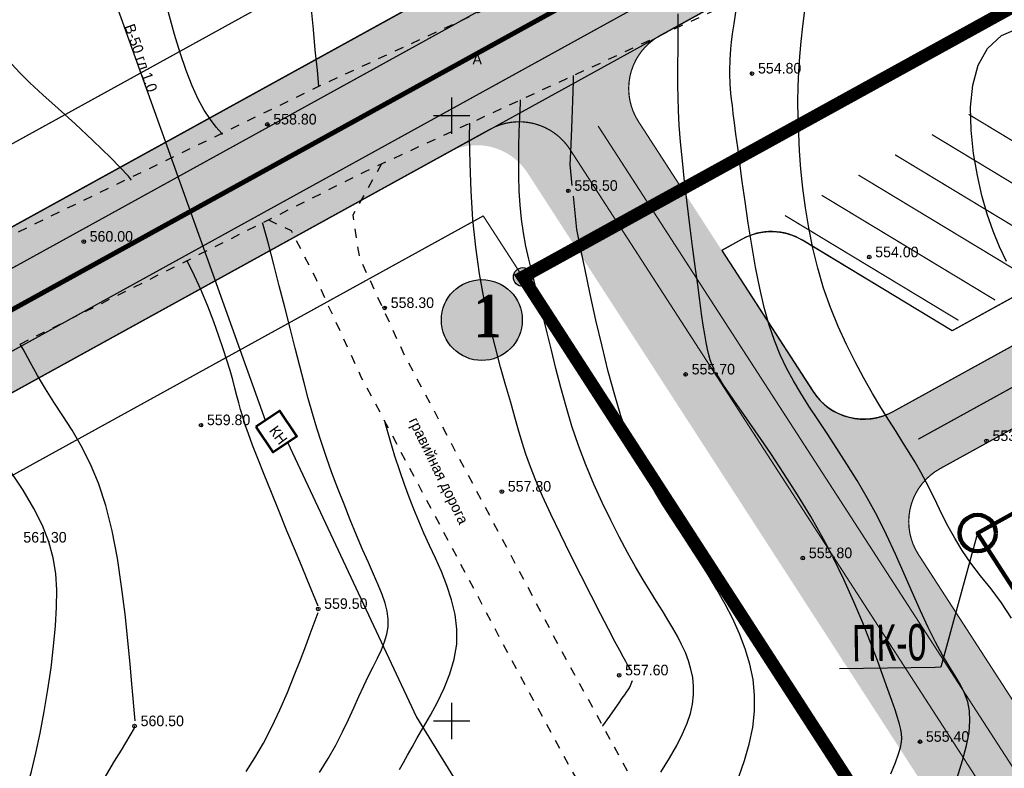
# Model space of a CAD drawing. Extents: x 0 to 361260, y 0 to 4201817.
# Tile 166 of 256: x 360014 to 360096, y 4200746 to 4200808. Entities that reach past the tile are written whole.
import ezdxf
from ezdxf import colors
from ezdxf.entities.mleader import LeaderData, LeaderLine
from ezdxf.math import Vec2, Vec3

# ---------------------------------------------------------------- set-up
doc = ezdxf.new("R2010")
doc.units = 0
doc.header["$LTSCALE"] = 0.5
doc.header["$MEASUREMENT"] = 0
doc.header["$PDMODE"] = 32
doc.header["$PDSIZE"] = 0.3
for name, pattern in [('CONTI', [0]), ('GOST2.303 6', [12, 8, -1.5, 1, -1.5]), ('STRIH_1', [3, 2, -1]), ('Д_ТРОТ_ТРУБА', [3, 1.5, -1.5]), ('ДОРОГИ_СТРОЯЩ', [9, 8, -1])]:
    doc.linetypes.add(name, pattern=pattern)
for name, color, linetype in [('(004) Точки рельефа', 7, 'Continuous'), ('(007) Здания', 7, 'Continuous'), ('(014) Водопровод', 5, 'ИК_Водопровод -------в--------'), ('(025) Дорога', 7, 'Continuous'), ('GORIZDEFAULT', 32, 'CONTI'), ('PI_TTDEFAULT', 5, 'CONTI'), ('SETKR', 2, 'CONTI'), ('Штрих Стекло', 7, 'Continuous')]:
    doc.layers.add(name, color=color, linetype=linetype)
doc.layers.add('.', color=7, linetype='Continuous', lineweight=15)
doc.layers.add('0004. Услов. обоз. @ 1', color=250, linetype='Continuous', lineweight=30)
doc.styles.add('BM-431', font='txt')
doc.styles.add('D-431', font='txt')
doc.styles.add('P-131', font='txt')
doc.styles.add('SHRFT', font='TXT', dxfattribs={"width": 0.875})
doc.linetypes.add('ИК_Водопровод -------в--------', pattern='A,9,-0.6,["В",Standard,S=1.199999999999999,R=0,X=0,Y=-0.6],-1.199999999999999', length=10.8)

# ---------------------------------------------------------------- blocks, each defined once
blk = doc.blocks.new('BL_333')
at = {"color": 0}
for p, q in [((0, -1.5), (0, 1.5)), ((-1.5, 0), (1.5, 0))]:
    blk.add_line(p, q, dxfattribs=at)
blk = doc.blocks.new('_None')

msp = doc.modelspace()

# ---------------------------------------------------------------- hatches: boundary and pattern name
at = {"layer": '.', "lineweight": 60, "true_color": 0xffffff}
h = msp.add_hatch(color=7, dxfattribs=at)
h.dxf.hatch_style = 1
edge = h.paths.add_edge_path()
edge.add_arc((360055.8687789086, 4200786.666317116), 0.7792786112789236, 0, 360)
h = msp.add_hatch(color=7, dxfattribs=at)
h.dxf.hatch_style = 1
edge = h.paths.add_edge_path()
edge.add_arc((360055.8687789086, 4200786.666317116), 0.7792786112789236, 0, 360)
at = {"layer": '.', "lineweight": 60}
h = msp.add_hatch(color=255, dxfattribs=at)
h.dxf.hatch_style = 1
edge = h.paths.add_edge_path()
edge.add_arc((360052.4850909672, 4200783.115261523), 3.344586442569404, 0, 360)
at = {"layer": '.', "lineweight": 60, "true_color": 0xffffff}
h = msp.add_hatch(color=7, dxfattribs=at)
h.dxf.hatch_style = 1
edge = h.paths.add_edge_path()
edge.add_arc((360052.4850909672, 4200783.115261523), 3.344586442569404, 0, 360)
at = {"layer": 'Штрих Стекло', "linetype": 'Continuous'}
h = msp.add_hatch(color=5, dxfattribs=at)
h.dxf.hatch_style = 1
h.set_gradient(color1=(173, 173, 173), color2=(166, 166, 166), one_color=1, tint=0.6499999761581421)
h.paths.add_polyline_path([(359937.6840277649, 4200748.941362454), (359943.4756678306, 4200738.431514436), (360868.7534772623, 4201248.322430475), (360862.9618371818, 4201258.832278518)])
h = msp.add_hatch(color=5, dxfattribs=at)
h.dxf.hatch_style = 1
h.set_gradient(color1=(173, 173, 173), color2=(166, 166, 166), one_color=1, tint=0.6499999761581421)
edge = h.paths.add_edge_path()
edge.add_line((360067.2052575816, 4200806.614921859), (360049.6454798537, 4200796.938291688))
edge.add_arc((360052.0586632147, 4200792.559188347), 4.999999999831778, 32.88523568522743, 118.85774929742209, ccw=False)
edge.add_line((360056.2574622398, 4200795.273978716), (360060.2587233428, 4200789.085474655))
edge.add_line((360060.2587233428, 4200789.085474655), (360069.038612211, 4200793.923789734))
edge.add_line((360069.038612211, 4200793.923789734), (360065.2667255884, 4200799.757534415))
edge.add_arc((360069.6302826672, 4200802.226687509), 5.013715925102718, 118.9259077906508, 209.5036928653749, ccw=False)
edge = h.paths.add_edge_path()
edge.add_line((360236.3169678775, 4200517.230355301), (360498.7966971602, 4200265.224528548))
edge.add_arc((360509.1852170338, 4200276.044817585), 14.99999999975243, 226.1662670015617, 298.8577492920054)
edge.add_line((360516.4247671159, 4200262.907507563), (361136.8857258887, 4200604.823636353))
edge.add_arc((361129.6461758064, 4200617.960946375), 14.99999999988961, 298.8577492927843, 396.4685190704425)
edge.add_line((361141.7089292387, 4200626.876661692), (360736.1892888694, 4201168.805521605))
edge.add_arc((360740.2102066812, 4201171.777426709), 5.000000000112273, 118.85774930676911, 216.4685190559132, ccw=False)
edge.add_line((360737.7970233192, 4201176.15653005), (360731.547375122, 4201172.712549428))
edge.add_line((360731.547375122, 4201172.712549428), (361139.2963785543, 4200625.093518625))
edge.add_arc((361129.6461758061, 4200617.960946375), 11.99999999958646, -61.14225071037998, 36.46851905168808, ccw=False)
edge.add_line((361135.4378158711, 4200607.451098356), (360507.8908595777, 4200266.197248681))
edge.add_line((360507.8908595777, 4200266.197248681), (360237.5115209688, 4200520.464780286))
edge.add_line((360237.5115209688, 4200520.464780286), (360062.8926900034, 4200790.536969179))
edge.add_line((360062.8926900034, 4200790.536969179), (360060.2587233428, 4200789.085474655))
edge.add_line((360060.2587233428, 4200789.085474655), (360234.9922415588, 4200518.835906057))
edge.add_arc((360242.5500797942, 4200523.722528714), 8.999999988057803, 212.8852356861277, 226.1662669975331)
edge = h.paths.add_edge_path(flags=16)
edge.add_line((360274.6239893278, 4200503.308408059), (360634.8323691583, 4200701.80769))
edge.add_arc((360637.245552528, 4200697.428586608), 5.000000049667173, 28.85774977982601, 118.8577490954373, ccw=False)
edge.add_line((360641.6246558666, 4200699.841770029), (360789.9147734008, 4200430.745869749))
edge.add_arc((360785.5356700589, 4200428.33268639), 5.000000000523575, -61.14225068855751, 28.85774927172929, ccw=False)
edge.add_line((360787.948853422, 4200423.953583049), (360511.5984003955, 4200271.665714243))
edge.add_arc((360509.1852170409, 4200276.044817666), 5.000000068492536, 226.8238389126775, 298.85774877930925, ccw=False)
edge.add_line((360505.7639982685, 4200272.398550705), (360273.5686050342, 4200495.328049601))
edge.add_arc((360277.0371726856, 4200498.929304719), 4.999999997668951, 118.857749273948, 226.0752093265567, ccw=False)
h.paths.add_polyline_path([(360274.6239893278, 4200503.308408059), (360631.3290864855, 4200699.877143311), (360780.1018406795, 4200429.905422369), (360509.8323953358, 4200280.9686018)], flags=0)
edge = h.paths.add_edge_path(flags=16)
edge.add_line((360648.8454996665, 4200709.529876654), (360942.9863328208, 4200871.621453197))
edge.add_arc((360945.3995161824, 4200867.242349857), 5.000000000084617, 36.46851905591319, 118.85774930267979, ccw=False)
edge.add_line((360949.4204339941, 4200870.214254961), (361133.6670936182, 4200620.932851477))
edge.add_arc((361129.6461758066, 4200617.960946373), 4.999999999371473, -61.14225071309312, 36.468519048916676, ccw=False)
edge.add_line((361132.0593591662, 4200613.581843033), (360801.9619839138, 4200431.675769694))
edge.add_arc((360799.5488005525, 4200436.054873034), 4.999999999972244, 208.8577492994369, 298.8577493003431, ccw=False)
edge.add_line((360795.1696972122, 4200433.641689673), (360646.8795796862, 4200702.737589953))
edge.add_arc((360651.2586830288, 4200705.150773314), 5.000000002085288, 118.8577493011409, 208.8577492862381, ccw=False)
h.paths.add_polyline_path([(360652.3487825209, 4200711.460423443), (360938.8667793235, 4200869.351299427), (361123.7131026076, 4200619.258565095), (360801.1215367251, 4200441.488702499)], flags=0)
edge = h.paths.add_edge_path(flags=17)
edge.add_line((361139.2963785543, 4200625.093518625), (360731.547375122, 4201172.712549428))
edge.add_line((360731.547375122, 4201172.712549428), (360723.6593490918, 4201168.365711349))
edge.add_arc((360726.0725324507, 4201163.986608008), 4.999999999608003, 36.468519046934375, 118.8577492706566, ccw=False)
edge.add_line((360730.0934502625, 4201166.958513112), (360939.8258154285, 4200883.195548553))
edge.add_arc((360935.8048976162, 4200880.223643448), 5.00000000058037, -61.14225070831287, 36.468519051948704, ccw=False)
edge.add_line((360938.2180809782, 4200875.844540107), (360645.9496796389, 4200714.784800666))
edge.add_arc((360643.5364962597, 4200719.16390395), 4.999999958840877, 208.8577488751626, 298.8577497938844, ccw=False)
edge.add_line((360639.1573929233, 4200716.750720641), (360490.8672755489, 4200985.846620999))
edge.add_arc((360495.2463788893, 4200988.259804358), 4.999999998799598, 118.8577492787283, 208.8577492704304, ccw=False)
edge.add_line((360492.8331955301, 4200992.638907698), (360478.8200648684, 4200984.916720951))
edge.add_arc((360481.2332482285, 4200980.53761761), 5.000000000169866, 28.857749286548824, 118.85774928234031, ccw=False)
edge.add_line((360485.6123515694, 4200982.95080097), (360633.9025628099, 4200713.854730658))
edge.add_arc((360629.523365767, 4200711.441717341), 5.000000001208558, -61.14225073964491, 28.855524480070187, ccw=False)
edge.add_line((360631.9365491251, 4200707.062613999), (360550.4852269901, 4200662.177403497))
edge.add_arc((360548.0720436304, 4200666.556506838), 5.0000000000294, 208.857749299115, 298.85774927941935, ccw=False)
edge.add_line((360543.6929402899, 4200664.143323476), (360395.4028227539, 4200933.239223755))
edge.add_arc((360399.7819260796, 4200935.652407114), 4.999999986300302, 118.85774927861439, 208.857749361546, ccw=False)
edge.add_line((360397.3687427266, 4200940.031510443), (360749.1450546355, 4201133.884150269))
edge.add_arc((360751.5582379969, 4201129.50504693), 4.999999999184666, 36.46851905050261, 118.857749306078, ccw=False)
edge.add_line((360755.5791558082, 4201132.476952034), (360745.9845372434, 4201145.458245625))
edge.add_arc((360741.9636194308, 4201142.48634052), 5.000000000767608, -61.14225069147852, 36.46851905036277, ccw=False)
edge.add_line((360744.3768027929, 4201138.10723718), (360086.3782738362, 4200775.506240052))
edge.add_arc((360084.0424503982, 4200779.927091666), 5.000000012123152, 212.8852357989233, 297.85040703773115, ccw=False)
edge.add_line((360079.8436513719, 4200777.212301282), (360088.5524872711, 4200763.742881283))
edge.add_arc((360092.7512862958, 4200766.457671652), 4.999999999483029, 118.8577492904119, 212.8852356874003, ccw=False)
edge.add_line((360090.3381029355, 4200770.836774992), (360383.3556120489, 4200932.309323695))
edge.add_arc((360385.7687954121, 4200927.930220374), 4.999999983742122, 28.85774913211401, 118.8577494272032, ccw=False)
edge.add_line((360390.1478987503, 4200930.343403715), (360538.4380162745, 4200661.247503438))
edge.add_arc((360534.0589129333, 4200658.834320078), 5.000000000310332, -61.14225058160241, 28.857749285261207, ccw=False)
edge.add_line((360536.4720963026, 4200654.455216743), (360267.3612796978, 4200506.15687931))
edge.add_arc((360264.9480963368, 4200510.535982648), 4.999999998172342, 226.1662669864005, 298.8577493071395, ccw=False)
edge.add_line((360261.4852563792, 4200506.929219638), (360243.3266280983, 4200524.363252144))
edge.add_line((360243.3266281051, 4200524.363252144), (360069.038612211, 4200793.923789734))
edge.add_line((360069.038612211, 4200793.923789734), (360062.8926900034, 4200790.536969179))
edge.add_line((360062.8926900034, 4200790.536969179), (360237.5115209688, 4200520.464780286))
edge.add_line((360237.5115209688, 4200520.464780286), (360507.8908595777, 4200266.197248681))
edge.add_line((360507.8908595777, 4200266.197248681), (361135.4378158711, 4200607.451098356))
edge.add_arc((361129.6461758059, 4200617.960946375), 12.00000000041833, 298.8577492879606, 396.4685190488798)

# ---------------------------------------------------------------- linework, layer by layer
at = {"layer": '(014) Водопровод', "flags": 128}
for points in [[(360034.6063157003, 4200774.82454907), (360020.5945108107, 4200813.933671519)], [(360036.4377687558, 4200773.01452064), (360047.0976995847, 4200750.310536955), (360089.7596484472, 4200681.100951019), (360107.6188196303, 4200655.796252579), (360141.8255420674, 4200594.038654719), (360149.3452839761, 4200579.998392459), (360206.5069860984, 4200508.610457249), (360230.2619519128, 4200479.38734555), (360306.2812249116, 4200388.525026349), (360409.1536497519, 4200291.553280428), (360456.1144144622, 4200244.190774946), (360490.7927538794, 4200199.337105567)]]:
    msp.add_lwpolyline(points, dxfattribs=at)
at = {"layer": '(025) Дорога', "linetype": 'Д_ТРОТ_ТРУБА', "flags": 128}
for points in [[(359950.7744563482, 4200759.674287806), (360039.3928770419, 4200802.606719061), (360068.1308510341, 4200815.858882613), (360088.1090618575, 4200826.114004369), (360107.6489794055, 4200837.921337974), (360140.7616751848, 4200859.717105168), (360175.0373117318, 4200878.969755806), (360208.0105629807, 4200897.643786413), (360269.1148580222, 4200930.126380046), (360339.2845703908, 4200967.954662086), (360367.3296341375, 4200983.687630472), (360399.1777226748, 4201001.388964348), (360435.8474334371, 4201020.99526216), (360469.8534116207, 4201037.678749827), (360521.2151757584, 4201065.050929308), (360604.6766577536, 4201110.684168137), (360643.5868321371, 4201126.963683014), (360659.3070069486, 4201134.027358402), (360687.2363779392, 4201147.150237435), (360720.5506518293, 4201164.525276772), (360747.8488840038, 4201180.348883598), (360794.6481848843, 4201206.536160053), (360847.3622154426, 4201237.085109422), (360878.6467377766, 4201257.008242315), (360902.7227816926, 4201275.087293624), (360918.308420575, 4201287.230654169)], [(359953.9951622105, 4200750.928383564), (360042.8587771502, 4200795.395352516), (360071.6341011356, 4200808.664739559), (360092.0091192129, 4200819.123548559), (360111.9185311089, 4200831.154155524), (360144.925, 4200852.880001), (360178.9674374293, 4200872.00166352), (360211.86, 4200890.629997), (360272.8905884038, 4200923.073408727), (360343.1400153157, 4200960.944664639), (360371.2299271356, 4200976.702792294), (360403.0072459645, 4200994.364791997), (360439.4963862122, 4201013.874543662), (360473.4974897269, 4201030.555639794), (360525.0154600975, 4201058.011066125), (360608.1488578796, 4201103.464922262), (360646.6745706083, 4201119.583583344), (360662.6471616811, 4201126.757692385), (360690.7886695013, 4201139.980245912), (360724.4082876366, 4201157.514537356), (360751.8083543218, 4201173.397173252), (360798.6073033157, 4201199.584252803), (360851.5183068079, 4201230.247352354), (360883.2040026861, 4201250.425967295), (360907.5834740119, 4201268.732866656), (360923.2252914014, 4201280.919998)], [(360044.1952813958, 4200796.011665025), (360041.8164409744, 4200791.772535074), (360042.3583863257, 4200788.304142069), (360046.0866892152, 4200780.209977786), (360059.0121077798, 4200755.886942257), (360082.265896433, 4200713.415003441), (360119.8374621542, 4200651.910761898), (360154.2477676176, 4200588.27347935), (360168.9516222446, 4200565.337031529), (360182.6178219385, 4200547.76594817), (360213.0434688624, 4200512.043913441), (360268.2829376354, 4200446.262167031), (360308.9264680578, 4200401.53424562), (360387.3685721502, 4200322.593365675), (360428.1162631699, 4200283.497315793), (360457.1160971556, 4200256.419789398), (360464.8856589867, 4200245.443658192), (360476.5071880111, 4200228.262835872), (360489.0602070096, 4200214.493020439), (360499.0648731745, 4200202.983669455)], [(360034.8586794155, 4200791.392138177), (360036.7325178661, 4200790.501156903), (360038.7612344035, 4200786.552603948), (360042.50112448, 4200778.433283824), (360055.4915804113, 4200753.987861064), (360078.8029330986, 4200711.410784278), (360116.3690381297, 4200649.915481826), (360150.8, 4200586.239998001), (360165.6824262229, 4200563.024997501), (360179.515, 4200545.2400015), (360209.9892490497, 4200509.460904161), (360265.27, 4200443.629997), (360306.0261551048, 4200398.778132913), (360384.5648220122, 4200319.740076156), (360425.366540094, 4200280.592189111), (360454.087446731, 4200253.77510085), (360461.5962717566, 4200243.167314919), (360473.3561623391, 4200225.781944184), (360486.0723452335, 4200211.833148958), (360495.2331674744, 4200201.294554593)]]:
    msp.add_lwpolyline(points, dxfattribs=at)
at = {"ltscale": 0.1490711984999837, "const_width": 0.1}
for points in [[(359934.7882077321, 4200754.196286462), (360860.066017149, 4201264.087202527)], [(359937.6840277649, 4200748.941362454), (360862.9618371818, 4201258.832278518)], [(360052.6029654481, 4200791.717349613), (360231.6784036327, 4200514.752400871), (360505.9493233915, 4200251.425895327), (361159.3115417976, 4200611.472852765), (360744.3442888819, 4201172.913800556)], [(360069.038612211, 4200793.923789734), (360747.942270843, 4201168.045815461)], [(360076.9405121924, 4200798.278273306), (360365.1319108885, 4200957.091307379)], [(360091.3399242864, 4200782.235816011), (360226.8555443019, 4200856.914126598)], [(360065.4196419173, 4200799.52102815), (360069.0386122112, 4200793.923789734)], [(359946.3714878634, 4200733.176590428), (360052.6029654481, 4200791.717349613)], [(360079.8436513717, 4200777.212301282), (360072.3044256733, 4200788.872757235)]]:
    msp.add_lwpolyline(points, dxfattribs=at)
at = {"ltscale": 0.1490711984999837}
msp.add_lwpolyline([(359937.6840277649, 4200748.941362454), (359943.4756678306, 4200738.431514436), (360868.7534772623, 4201248.322430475), (360862.9618371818, 4201258.832278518)], close=True, dxfattribs=at)
at = {"color": 7, "linetype": 'STRIH_1', "ltscale": 2, "true_color": 0xffffff, "const_width": 0.1}
for points in [[(359939.1319377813, 4200746.313900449), (360864.4097471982, 4201256.204816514)], [(359942.0277578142, 4200741.058976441), (360867.305567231, 4201250.949892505)], [(360088.5365139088, 4200773.269335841), (360746.7515911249, 4201135.990548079)]]:
    msp.add_lwpolyline(points, dxfattribs=at)
at = {"color": 7, "ltscale": 0.1490711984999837, "true_color": 0xffffff, "const_width": 0.4}
msp.add_lwpolyline([(359940.5798477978, 4200743.686438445), (360865.8576572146, 4201253.577354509)], dxfattribs=at)
at = {"ltscale": 0.1490711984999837, "const_width": 0.1}
for points in [[(359943.4756678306, 4200738.431514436), (360053.1574353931, 4200798.873617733, -0.3937719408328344), (360059.7694177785, 4200797.209304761), (360238.6673383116, 4200520.518911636), (360501.5669691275, 4200268.109938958, 0.3282586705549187), (360514.4942204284, 4200266.410790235), (361134.9551791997, 4200608.326919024, 0.4536767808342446), (361138.4921949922, 4200624.499137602), (360736.1892888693, 4201168.805521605, -0.4536767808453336), (360737.7970233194, 4201176.15653005), (360868.7534772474, 4201248.322430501)], [(360069.0386122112, 4200793.923789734), (360065.4196419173, 4200799.52102815, -0.4349549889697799), (360067.2052575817, 4200806.614921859), (360723.6593490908, 4201168.365711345)], [(360393.3049243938, 4200924.614480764), (360390.1478987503, 4200930.343403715, 0.4142135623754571), (360383.3556120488, 4200932.309323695), (360090.3381029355, 4200770.836774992, 0.434954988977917), (360088.552487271, 4200763.742881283), (360092.6313748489, 4200757.434317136)], [(360390.1478987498, 4200930.343403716), (360538.438016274, 4200661.247503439, -0.4142135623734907), (360536.4720962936, 4200654.455216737), (360267.3612796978, 4200506.15687931, -0.328258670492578), (360261.4852563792, 4200506.929219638), (360243.3266280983, 4200524.363252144), (360088.552487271, 4200763.742881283)], [(360072.3044256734, 4200788.872757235), (360079.8436513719, 4200777.212301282, 0.3937719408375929), (360086.4556337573, 4200775.54798831), (360245.4842251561, 4200863.183543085)], [(360072.3044256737, 4200788.872757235), (360073.9872682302, 4200789.800117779, -0.2679491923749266), (360078.9862746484, 4200789.700444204), (360091.3399242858, 4200782.235816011)]]:
    msp.add_lwpolyline(points, format="xyb", dxfattribs=at)
at = {"color": 1, "linetype": 'GOST2.303 6', "lineweight": 30, "const_width": 1.034609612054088}
msp.add_lwpolyline([(360055.8687789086, 4200786.666317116), (360747.9422708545, 4201168.045815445), (361159.3115417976, 4200611.472852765), (360505.9493233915, 4200251.425895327), (360231.6784036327, 4200514.752400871)], close=True, dxfattribs=at)
at = {"color": 7, "linetype": 'STRIH_1', "ltscale": 2, "true_color": 0xffffff, "const_width": 0.1}
msp.add_lwpolyline([(360062.0934946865, 4200799.140086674), (360240.9969832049, 4200522.441081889), (360503.6446731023, 4200270.273996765, 0.3282586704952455), (360513.0463104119, 4200269.038252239), (361133.5072691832, 4200610.954381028, 0.4536767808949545), (361136.079644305, 4200622.71599454), (360733.263300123, 4201167.717048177)], format="xyb", dxfattribs=at)
at = {"color": 5, "linetype": 'Continuous', "lineweight": 106}
msp.add_lwpolyline([(360631.9413029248, 4200712.667331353), (360262.2149693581, 4200509.590191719), (360194.0388085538, 4200609.778155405), (360093.4403015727, 4200765.511706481), (360330.3483645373, 4200897.164868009)], dxfattribs=at)
at = {"linetype": 'Continuous'}
msp.add_lwpolyline([(360072.3044256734, 4200788.872757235), (360079.8436513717, 4200777.212301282, 0.3937719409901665), (360086.4556337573, 4200775.54798831), (360245.4842251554, 4200863.183543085), (360229.671553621, 4200872.738267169, 0.2679491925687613), (360224.672547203, 4200872.837940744), (360216.5820624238, 4200868.379534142, 0.5773502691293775), (360216.4784786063, 4200863.184414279), (360226.8555443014, 4200856.914126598), (360091.3399242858, 4200782.235816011), (360078.9862746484, 4200789.700444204, 0.2679491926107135), (360073.9872682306, 4200789.800117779)], format="xyb", close=True, dxfattribs=at)
at = {"color": 2, "linetype": 'Continuous', "const_width": 0.1}
for points in [[(360092.6965142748, 4200800.110183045), (360107.0267478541, 4200791.451214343)], [(360089.6625824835, 4200798.438280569), (360103.9928160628, 4200789.779311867)], [(360086.6286506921, 4200796.766378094), (360100.9588842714, 4200788.107409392)], [(360083.5947189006, 4200795.094475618), (360097.92495248, 4200786.435506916)], [(360080.5607871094, 4200793.422573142), (360094.8910206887, 4200784.76360444)], [(360077.5268553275, 4200791.75067066), (360091.8570888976, 4200783.091701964)]]:
    msp.add_lwpolyline(points, dxfattribs=at)
at = {"linetype": 'Continuous', "lineweight": 53}
msp.add_lwpolyline([(360033.8152839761, 4200774.298387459), (360035.211711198, 4200772.198997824), (360037.1952839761, 4200773.518388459), (360035.7988567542, 4200775.617778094)], close=True, dxfattribs=at)
msp.add_circle((360055.8687789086, 4200786.666317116), 0.7792786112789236)
msp.add_circle((360055.8687789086, 4200786.666317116), 0.7792786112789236)
at = {"linetype": 'Continuous', "lineweight": 30}
msp.add_circle((360052.4850909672, 4200783.115261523, 505.9770000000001), 3.344586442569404, dxfattribs=at)
msp.add_circle((360052.4850909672, 4200783.115261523, 505.9770000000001), 3.344586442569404, dxfattribs=at)
at = {"color": 1, "lineweight": 90}
msp.add_circle((360093.4403015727, 4200765.511706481), 1.5, dxfattribs=at)
at = {"layer": 'GORIZDEFAULT', "color": 32}
for points in [[(360031.0689283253, 4200798.441451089, 559), (360031, 4200798.519997, 559), (360030.54, 4200799.059998, 559), (360030.06, 4200799.690002, 559), (360029.56, 4200800.449997, 559), (360029.06, 4200801.349998, 559), (360028.55, 4200802.449997, 559), (360028.05, 4200803.739998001, 559), (360027.57, 4200805.18, 559), (360027.11, 4200806.699997, 559), (360026.69, 4200808.220001, 559), (360026.3, 4200809.68, 559), (360025.97, 4200811, 559), (360025.7, 4200812.120003, 559), (360023.56, 4200817, 559), (360022.78, 4200818.230003, 559), (360021.86, 4200819.669998, 559), (360020.86, 4200821.25, 559), (360019.83, 4200822.860001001, 559), (360018.83, 4200824.440002, 559), (360017.91, 4200825.879997, 559), (360017.13, 4200827.099998, 559), (360015.8, 4200829.190002, 559)], [(360039.0299591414, 4200802.425116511, 558.5), (360038.9, 4200803.739998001, 558.5), (360038.73, 4200805.449997, 558.5), (360038.57, 4200807.129997, 558.5), (360038.41, 4200808.779999, 558.5)], [(360071.67, 4200779.059998, 555.5), (360071.48, 4200779.459999, 555.5), (360071.34, 4200779.839996, 555.5), (360071.23, 4200780.230003, 555.5), (360071.12, 4200780.709999, 555.5), (360071.01, 4200781.260001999, 555.5), (360070.9, 4200781.910004, 555.5), (360070.78, 4200782.690002, 555.5), (360070.64, 4200783.620003, 555.5), (360070.49, 4200784.720001, 555.5), (360070.32, 4200786.019997, 555.5), (360070.12, 4200787.529999, 555.5), (360069.9, 4200789.199997, 555.5), (360069.68, 4200790.959999, 555.5), (360069.45, 4200792.769997, 555.5), (360069.24, 4200794.559998, 555.5), (360069.06, 4200796.260001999, 555.5), (360068.91, 4200797.830002, 555.5), (360068.8, 4200799.199997, 555.5), (360068.73, 4200800.410004, 555.5), (360068.69, 4200801.5, 555.5), (360068.67, 4200802.489998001, 555.5), (360068.67, 4200803.440002, 555.5), (360068.68, 4200804.360001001, 555.5), (360068.69, 4200805.309998, 555.5), (360068.7, 4200806.309998, 555.5), (360068.7, 4200807.349998, 555.5), (360068.71, 4200808.419998, 555.5)], [(360091.74, 4200745.290001, 555), (360092.19, 4200746.720001, 555), (360092.52, 4200747.959999, 555), (360092.73, 4200749.040001, 555), (360092.81, 4200749.989998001, 555), (360092.78, 4200750.830002, 555), (360092.63, 4200751.580002, 555), (360092.37, 4200752.290001, 555), (360092.02, 4200752.989998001, 555), (360091.59, 4200753.720001, 555), (360091.1, 4200754.519997, 555), (360090.55, 4200755.43, 555), (360089.97, 4200756.489998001, 555), (360089.36, 4200757.720001, 555), (360088.72, 4200759.099998, 555), (360088.06, 4200760.589996, 555), (360087.37, 4200762.150002, 555), (360086.66, 4200763.760001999, 555), (360085.91, 4200765.360001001, 555), (360085.13, 4200766.93, 555), (360084.32, 4200768.43, 555), (360083.49, 4200769.860001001, 555), (360082.65, 4200771.220001, 555), (360081.82, 4200772.510001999, 555), (360081.01, 4200773.739998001, 555), (360080.23, 4200774.900002, 555), (360079.5, 4200776.010001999, 555), (360078.83, 4200777.07, 555), (360078.22, 4200778.099998, 555), (360077.65, 4200779.139998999, 555), (360077.13, 4200780.230003, 555), (360076.66, 4200781.410004, 555), (360076.22, 4200782.699997, 555), (360075.82, 4200784.139998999, 555), (360075.44, 4200785.75, 555), (360075.1, 4200787.489998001, 555), (360074.78, 4200789.300003, 555), (360074.49, 4200791.129997, 555), (360074.23, 4200792.900002, 555), (360074, 4200794.57, 555), (360073.8, 4200796.080002, 555), (360073.63, 4200797.379997, 555), (360073.48, 4200798.480003, 555), (360073.36, 4200799.400002, 555), (360073.26, 4200800.18, 555), (360073.18, 4200800.830002, 555), (360073.11, 4200801.370003, 555), (360073.06, 4200801.830002, 555), (360073.03, 4200802.230003, 555), (360073, 4200802.589996, 555), (360072.99, 4200802.900002, 555), (360072.98, 4200803.190002, 555), (360072.98, 4200803.470001, 555), (360072.98, 4200803.739998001, 555), (360072.98, 4200804.019997, 555), (360072.99, 4200804.32, 555), (360073, 4200804.650002, 555), (360073.02, 4200805.040001, 555), (360073.05, 4200805.510001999, 555), (360073.11, 4200806.080002, 555), (360073.2, 4200806.760001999, 555), (360073.32, 4200807.589996, 555), (360073.47, 4200808.559998, 555)], [(360096.23, 4200758.489998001, 554.5), (360095.42, 4200759.739998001, 554.5), (360094.55, 4200760.900002, 554.5), (360093.68, 4200761.989998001, 554.5), (360092.88, 4200763.040001, 554.5), (360092.17, 4200764.07, 554.5), (360091.55, 4200765.080002, 554.5), (360091, 4200766.07, 554.5), (360090.52, 4200767.029999, 554.5), (360090.07, 4200767.959999, 554.5), (360089.63, 4200768.860001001, 554.5), (360089.2, 4200769.730003, 554.5), (360088.76, 4200770.550003, 554.5), (360088.29, 4200771.360001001, 554.5), (360087.79, 4200772.169998, 554.5), (360087.26, 4200773.010001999, 554.5), (360086.7, 4200773.900002, 554.5), (360086.1, 4200774.849998, 554.5), (360085.45, 4200775.900002, 554.5), (360084.77, 4200777.050003, 554.5), (360084.05, 4200778.309998, 554.5), (360083.32, 4200779.650002, 554.5), (360082.61, 4200781.080002, 554.5), (360081.92, 4200782.580002, 554.5), (360081.28, 4200784.139998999, 554.5), (360080.71, 4200785.75, 554.5), (360080.23, 4200787.400002, 554.5), (360079.82, 4200789.059998, 554.5), (360079.49, 4200790.730003, 554.5), (360079.22, 4200792.379997, 554.5), (360079.01, 4200794, 554.5), (360078.85, 4200795.57, 554.5), (360078.74, 4200797.080002, 554.5), (360078.66, 4200798.5, 554.5), (360078.61, 4200799.849998, 554.5), (360078.6, 4200801.150002, 554.5), (360078.62, 4200802.410004, 554.5), (360078.67, 4200803.650002, 554.5), (360078.75, 4200804.889998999, 554.5), (360078.87, 4200806.129997, 554.5), (360079.01, 4200807.400002, 554.5), (360079.17, 4200808.699997, 554.5)], [(360095.83, 4200787.949997, 553.5), (360095.26, 4200789.169998, 553.5), (360094.73, 4200790.470001, 553.5), (360094.24, 4200791.870003, 553.5), (360093.8, 4200793.389998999, 553.5), (360093.42, 4200795.059998, 553.5), (360093.1, 4200796.879997, 553.5), (360092.9, 4200798.790001, 553.5), (360092.86, 4200800.699997, 553.5), (360093.04, 4200802.519997, 553.5), (360093.49, 4200804.169998, 553.5), (360094.26, 4200805.559998, 553.5), (360095.41, 4200806.620003, 553.5), (360096.95, 4200807.279999, 553.5)], [(360023.5549862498, 4200794.681506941, 559.5), (360023.29, 4200794.989998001, 559.5), (360021.85, 4200796.510001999, 559.5), (360020.36, 4200797.959999, 559.5), (360018.89, 4200799.330002, 559.5), (360017.49, 4200800.589996, 559.5), (360016.23, 4200801.730003, 559.5), (360015.15, 4200802.720001, 559.5), (360014.31, 4200803.550003, 559.5), (360013.67, 4200804.239998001, 559.5)], [(360059.96, 4200794.230003, 556.5), (360059.79, 4200795.959999, 556.5), (360059.84, 4200797.010001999, 556.5), (360059.89, 4200798.269997, 556.5), (360059.95, 4200799.690002, 556.5), (360060, 4200801.220001, 556.5), (360060.05, 4200802.82, 556.5), (360060.0658440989, 4200803.330179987, 556.5)], [(360067.27, 4200745.75, 557), (360067.98, 4200746.910004, 557), (360068.58, 4200747.959999, 557), (360069.07, 4200748.919998, 557), (360069.44, 4200749.800003, 557), (360069.71, 4200750.620003, 557), (360069.89, 4200751.389998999, 557), (360069.98, 4200752.139998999, 557), (360069.98, 4200752.860001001, 557), (360069.91, 4200753.57, 557), (360069.76, 4200754.269997, 557), (360069.56, 4200754.959999, 557), (360069.3, 4200755.650002, 557), (360068.99, 4200756.32, 557), (360068.65, 4200757, 557), (360068.27, 4200757.669998, 557), (360067.85, 4200758.360001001, 557), (360067.4, 4200759.089996, 557), (360066.91, 4200759.870003, 557), (360066.38, 4200760.720001, 557), (360065.81, 4200761.660004, 557), (360065.19, 4200762.720001, 557), (360064.53, 4200763.900002, 557), (360063.84, 4200765.190002, 557), (360063.13, 4200766.57, 557), (360062.42, 4200768.040001, 557), (360061.74, 4200769.559998, 557), (360061.08, 4200771.139998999, 557), (360060.47, 4200772.739998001, 557), (360059.93, 4200774.349998, 557), (360059.44, 4200775.959999, 557), (360059, 4200777.550003, 557), (360058.6, 4200779.110001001, 557), (360058.24, 4200780.620003, 557), (360057.89, 4200782.059998, 557), (360057.56, 4200783.419998, 557), (360057.24, 4200784.690002, 557), (360056.93, 4200785.889998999, 557), (360056.64, 4200787.029999, 557), (360056.37, 4200788.139998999, 557), (360056.13, 4200789.230003, 557), (360055.93, 4200790.32, 557), (360055.77, 4200791.440002, 557), (360055.66, 4200792.599998, 557), (360055.58, 4200793.790001, 557), (360055.55, 4200795, 557), (360055.54, 4200796.230003, 557), (360055.55, 4200797.459999, 557), (360055.58, 4200798.669998, 557), (360055.62, 4200799.870003, 557), (360055.67, 4200801.040001, 557), (360055.6818836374, 4200801.308570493, 557)], [(360064.74, 4200754.209999, 557.5), (360064.7, 4200754.349998, 557.5), (360064.62, 4200754.480003, 557.5), (360064.53, 4200754.639998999, 557.5), (360064.38, 4200754.900002, 557.5), (360064.17, 4200755.279999, 557.5), (360063.88, 4200755.82, 557.5), (360063.47, 4200756.57, 557.5), (360062.95, 4200757.580002, 557.5), (360062.28, 4200758.849998, 557.5), (360061.51, 4200760.349998, 557.5), (360060.68, 4200761.989998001, 557.5), (360059.82, 4200763.709999, 557.5), (360058.97, 4200765.419998, 557.5), (360058.19, 4200767.07, 557.5), (360057.5, 4200768.559998, 557.5), (360056.94, 4200769.860001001, 557.5), (360056.5, 4200770.989998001, 557.5), (360056.13, 4200772.019997, 557.5), (360055.81, 4200773.010001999, 557.5), (360055.52, 4200774.010001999, 557.5), (360055.22, 4200775.089996, 557.5), (360054.88, 4200776.290001, 557.5), (360054.48, 4200777.669998, 557.5), (360054.04, 4200779.230003, 557.5), (360053.58, 4200780.949997, 557.5), (360053.12, 4200782.809998, 557.5), (360052.68, 4200784.809998, 557.5), (360052.29, 4200786.919998, 557.5), (360051.98, 4200789.129997, 557.5), (360051.75, 4200791.43, 557.5), (360051.6, 4200793.75, 557.5), (360051.52, 4200796.050003, 557.5), (360051.48, 4200798.25, 557.5), (360051.4854535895, 4200799.373438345, 557.5)], [(360073.71, 4200745.379997, 556.5), (360074.19, 4200746.730003, 556.5), (360074.58, 4200748.080002, 556.5), (360074.86, 4200749.440002, 556.5), (360075.02, 4200750.790001, 556.5), (360075.02, 4200752.110001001, 556.5), (360074.89, 4200753.410004, 556.5), (360074.63, 4200754.690002, 556.5), (360074.25, 4200755.940002, 556.5), (360073.78, 4200757.190002, 556.5), (360073.23, 4200758.419998, 556.5), (360072.6, 4200759.639998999, 556.5), (360071.91, 4200760.860001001, 556.5), (360071.18, 4200762.07, 556.5), (360070.42, 4200763.269997, 556.5), (360069.65, 4200764.459999, 556.5), (360068.89, 4200765.620003, 556.5), (360068.14, 4200766.75, 556.5), (360067.44, 4200767.860001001, 556.5), (360066.78, 4200768.940002, 556.5), (360066.16, 4200770.019997, 556.5), (360065.59, 4200771.150002, 556.5), (360065.04, 4200772.370003, 556.5), (360064.5, 4200773.709999, 556.5), (360063.98, 4200775.209999, 556.5), (360063.46, 4200776.919998, 556.5), (360062.93, 4200778.860001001, 556.5), (360062.42, 4200780.949997, 556.5), (360061.91, 4200783.099998, 556.5), (360061.44, 4200785.239998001, 556.5), (360061.01, 4200787.260001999, 556.5), (360060.63, 4200789.080002, 556.5), (360060.32, 4200790.599998, 556.5), (360060.05, 4200793.349998, 556.5)], [(360039.07, 4200745.730003, 559), (360039.79, 4200746.879997, 559), (360040.42, 4200748, 559), (360040.97, 4200749.080002, 559), (360041.47, 4200750.110001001, 559), (360041.91, 4200751.089996, 559), (360042.32, 4200752.019997, 559), (360042.73, 4200752.900002, 559), (360043.13, 4200753.709999, 559), (360043.51, 4200754.470001, 559), (360043.87, 4200755.190002, 559), (360044.19, 4200755.870003, 559), (360044.45, 4200756.519997, 559), (360044.64, 4200757.160004, 559), (360044.74, 4200757.779999, 559), (360044.75, 4200758.410004, 559), (360044.66, 4200759.050003, 559), (360044.49, 4200759.720001, 559), (360044.24, 4200760.449997, 559), (360043.92, 4200761.239998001, 559), (360043.54, 4200762.110001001, 559), (360043.11, 4200763.080002, 559), (360042.64, 4200764.169998, 559), (360042.14, 4200765.349998, 559), (360041.62, 4200766.599998, 559), (360041.1, 4200767.889998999, 559), (360040.59, 4200769.199997, 559), (360040.1, 4200770.5, 559), (360039.64, 4200771.769997, 559), (360039.23, 4200773, 559), (360038.85, 4200774.190002, 559), (360038.5, 4200775.389998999, 559), (360038.15, 4200776.629997, 559), (360037.81, 4200777.919998, 559), (360037.45, 4200779.300003, 559), (360037.07, 4200780.800003, 559), (360036.65, 4200782.440002, 559), (360036.21, 4200784.169998, 559), (360035.75, 4200785.949997, 559), (360035.3, 4200787.699997, 559), (360034.85, 4200789.400002, 559), (360034.42, 4200790.970001, 559), (360034.3701478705, 4200791.147679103, 559)], [(360038.97, 4200759.470001, 559.5), (360038.06, 4200761.669998, 559.5), (360037.58, 4200762.830002, 559.5), (360037.01, 4200764.199997, 559.5), (360036.38, 4200765.709999, 559.5), (360035.74, 4200767.290001, 559.5), (360035.1, 4200768.860001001, 559.5), (360034.5, 4200770.349998, 559.5), (360033.97, 4200771.669998, 559.5), (360033.55, 4200772.779999, 559.5), (360033.21, 4200773.699997, 559.5), (360032.94, 4200774.470001, 559.5), (360032.73, 4200775.129997, 559.5), (360032.56, 4200775.709999, 559.5), (360032.4, 4200776.279999, 559.5), (360032.25, 4200776.849998, 559.5), (360032.09, 4200777.480003, 559.5), (360031.91, 4200778.169998, 559.5), (360031.69, 4200778.940002, 559.5), (360031.43, 4200779.790001, 559.5), (360031.13, 4200780.739998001, 559.5), (360030.77, 4200781.790001, 559.5), (360030.35, 4200782.959999, 559.5), (360029.85, 4200784.25, 559.5), (360029.26, 4200785.650002, 559.5), (360028.58, 4200787.129997, 559.5), (360028.1226836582, 4200788.021475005, 559.5)], [(360023.84, 4200750.010001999, 560.5), (360023.56, 4200753.050003, 560.5), (360023.43, 4200754.690002, 560.5), (360023.25, 4200756.639998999, 560.5), (360023.02, 4200758.809998, 560.5), (360022.73, 4200761.110001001, 560.5), (360022.38, 4200763.440002, 560.5), (360021.94, 4200765.690002, 560.5), (360021.42, 4200767.779999, 560.5), (360020.82, 4200769.639998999, 560.5), (360020.13, 4200771.269997, 560.5), (360019.4, 4200772.720001, 560.5), (360018.64, 4200774.019997, 560.5), (360017.88, 4200775.209999, 560.5), (360017.13, 4200776.339996, 560.5), (360016.43, 4200777.440002, 560.5), (360015.78, 4200778.529999, 560.5), (360015.17, 4200779.620003, 560.5), (360014.59, 4200780.699997, 560.5), (360014.3585521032, 4200781.133963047, 560.5)], [(360081.3, 4200763.889998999, 555.5), (360081, 4200764.459999, 555.5), (360080.7, 4200765.019997, 555.5), (360079.66, 4200766.870003, 555.5), (360078.56, 4200768.68, 555.5), (360077.44, 4200770.43, 555.5), (360076.35, 4200772.080002, 555.5), (360075.31, 4200773.599998, 555.5), (360074.37, 4200774.959999, 555.5), (360073.55, 4200776.129997, 555.5), (360072.94, 4200777.019997, 555.5), (360072.45, 4200777.739998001, 555.5), (360072.08, 4200778.330002, 555.5), (360071.79, 4200778.82, 555.5)], [(360045.69, 4200745.980003, 558.5), (360046.01, 4200746.559998, 558.5), (360046.34, 4200747.169998, 558.5), (360046.72, 4200747.839996, 558.5), (360047.15, 4200748.610001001, 558.5), (360047.67, 4200749.489998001, 558.5), (360048.25, 4200750.480003, 558.5), (360048.83, 4200751.550003, 558.5), (360049.38, 4200752.690002, 558.5), (360049.85, 4200753.879997, 558.5), (360050.21, 4200755.099998, 558.5), (360050.41, 4200756.339996, 558.5), (360050.42, 4200757.57, 558.5), (360050.27, 4200758.800003, 558.5), (360049.98, 4200760, 558.5), (360049.59, 4200761.18, 558.5), (360049.14, 4200762.330002, 558.5), (360048.65, 4200763.440002, 558.5), (360048.16, 4200764.5, 558.5), (360047.7, 4200765.510001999, 558.5), (360047.27, 4200766.5, 558.5), (360046.86, 4200767.480003, 558.5), (360046.47, 4200768.480003, 558.5), (360046.09, 4200769.529999, 558.5), (360045.7, 4200770.650002, 558.5), (360045.31, 4200771.870003, 558.5), (360044.92, 4200773.199997, 558.5), (360044.51, 4200774.620003, 558.5), (360044.4918602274, 4200774.687119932, 558.5)], [(360014.1, 4200742.330002, 561), (360014.5, 4200743.32, 561), (360014.89, 4200744.480003, 561), (360015.28, 4200745.809998, 561), (360015.65, 4200747.330002, 561), (360016.01, 4200748.989998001, 561), (360016.34, 4200750.760001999, 561), (360016.64, 4200752.580002, 561), (360016.9, 4200754.389998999, 561), (360017.11, 4200756.160004, 561), (360017.27, 4200757.839996, 561), (360017.36, 4200759.379997, 561), (360017.38, 4200760.809998, 561), (360017.29, 4200762.169998, 561), (360017.08, 4200763.480003, 561), (360016.72, 4200764.800003, 561), (360016.2, 4200766.139998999, 561), (360015.49, 4200767.550003, 561), (360014.59, 4200769.059998, 561), (360013.54, 4200770.620003, 561)], [(360086.27, 4200745.629997, 555.5), (360086.65, 4200746.57, 555.5), (360086.91, 4200747.279999, 555.5), (360087.08, 4200747.809998, 555.5), (360087.16, 4200748.230003, 555.5), (360087.18, 4200748.580002, 555.5), (360087.15, 4200748.919998, 555.5), (360087.09, 4200749.290001, 555.5), (360086.98, 4200749.739998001, 555.5), (360086.82, 4200750.269997, 555.5), (360086.62, 4200750.910004, 555.5), (360086.35, 4200751.669998, 555.5), (360086.03, 4200752.580002, 555.5), (360085.64, 4200753.669998, 555.5), (360085.16, 4200754.980003, 555.5), (360084.59, 4200756.470001, 555.5), (360083.95, 4200758.099998, 555.5), (360083.21, 4200759.839996, 555.5), (360082.39, 4200761.669998, 555.5), (360081.47, 4200763.559998, 555.5)], [(360033.01, 4200745.82, 559.5), (360033.73, 4200746.940002, 559.5), (360034.45, 4200748.169998, 559.5), (360035.14, 4200749.510001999, 559.5), (360035.8, 4200750.919998, 559.5), (360036.42, 4200752.349998, 559.5), (360036.99, 4200753.739998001, 559.5), (360037.5, 4200755.040001, 559.5), (360037.94, 4200756.209999, 559.5), (360038.3, 4200757.18, 559.5), (360038.97, 4200758.959999, 559.5)], [(360062.4717611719, 4200749.568049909, 557.5), (360062.48, 4200749.580002, 557.5), (360063.05, 4200750.389998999, 557.5), (360063.5, 4200751.019997, 557.5), (360063.84, 4200751.5, 557.5), (360064.09, 4200751.870003, 557.5), (360064.29, 4200752.139998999, 557.5), (360064.44, 4200752.370003, 557.5), (360064.57, 4200752.559998, 557.5), (360064.68, 4200752.739998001, 557.5), (360064.76, 4200752.910004, 557.5), (360064.83, 4200753.059998, 557.5), (360064.89, 4200753.199997, 557.5), (360064.92, 4200753.330002, 557.5)], [(360014.22, 4200733.690002, 560.5), (360014.82, 4200734.779999, 560.5), (360015.43, 4200735.82, 560.5), (360016.07, 4200736.849998, 560.5), (360016.75, 4200737.910004, 560.5), (360017.48, 4200739.059998, 560.5), (360018.27, 4200740.309998, 560.5), (360019.09, 4200741.639998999, 560.5), (360019.92, 4200742.989998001, 560.5), (360020.72, 4200744.309998, 560.5), (360021.48, 4200745.550003, 560.5), (360022.15, 4200746.660004, 560.5), (360022.71, 4200747.589996, 560.5), (360023.8, 4200749.389998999, 560.5)]]:
    msp.add_polyline3d(points, dxfattribs=at)
at = {"layer": 'PI_TTDEFAULT', "color": 5}
for p in [(360074.8, 4200803.480003, 554.8), (360034.77, 4200799.279999, 558.8), (360059.63, 4200793.790001, 556.5), (360019.6, 4200789.599998, 560), (360084.49, 4200788.309998, 554), (360044.46, 4200784.110001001, 558.3), (360069.32, 4200778.620003, 555.7), (360029.29, 4200774.43, 559.8), (360094.17, 4200773.129997, 553.9), (360054.14, 4200768.940002, 557.8), (360079, 4200763.449997, 555.8), (360038.97, 4200759.25, 559.5), (360063.83, 4200753.769997, 557.6), (360023.8, 4200749.57, 560.5), (360088.68, 4200748.279999, 555.4)]:
    msp.add_point(p, dxfattribs=at)

# ---------------------------------------------------------------- block references
at = {"layer": 'SETKR', "color": 92}
for p in [(360050, 4200800), (360050, 4200750)]:
    msp.add_blockref('BL_333', p, dxfattribs=at)

# ---------------------------------------------------------------- texts
at = {"layer": '(004) Точки рельефа', "style": 'D-431'}
for s, p in [('554.80', (360075.3, 4200803.480003)), ('558.80', (360035.26, 4200799.269997)), ('556.50', (360060.13, 4200793.790001)), ('560.00', (360020.09, 4200789.589996)), ('554.00', (360084.98, 4200788.300003)), ('558.30', (360044.96, 4200784.110001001)), ('555.70', (360069.82, 4200778.620003)), ('559.80', (360029.78, 4200774.43)), ('553.90', (360094.67, 4200773.120003)), ('557.80', (360054.63, 4200768.940002)), ('561.30', (360014.61, 4200764.730003)), ('555.80', (360079.5, 4200763.440002)), ('559.50', (360039.46, 4200759.25)), ('557.60', (360064.32, 4200753.760001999)), ('560.50', (360024.3, 4200749.559998)), ('555.40', (360089.17, 4200748.269997))]:
    msp.add_text(s, height=0.875, dxfattribs=at).set_placement(p)
at = {"layer": '(007) Здания', "style": 'P-131'}
msp.add_text('КН', height=0.88, rotation=306.4113252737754, dxfattribs=at).set_placement((360034.8658195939, 4200773.972035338, -555.023))
at = {"layer": '(014) Водопровод', "color": 0, "linetype": 'Continuous', "style": 'BM-431'}
msp.add_text('В-50 гл.1.0', height=0.875, rotation=289.327158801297, dxfattribs=at).set_placement((360022.9487120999, 4200807.386477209))
at = {"layer": '(025) Дорога', "linetype": 'ДОРОГИ_СТРОЯЩ', "style": 'BM-431'}
msp.add_text('A', height=0.875, dxfattribs=at).set_placement((360051.7149537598, 4200804.230328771, -555.023))
msp.add_text('гравийная дорога', height=0.8749999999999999, rotation=295.9389211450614, dxfattribs=at).set_placement((360046.4266781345, 4200774.800254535, -555.023))
at = {"color": 2, "linetype": 'Continuous', "insert": (360051.8009520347, 4200785.190093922, 505.9770000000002), "char_height": 3.5, "width": 12.2084476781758, "attachment_point": 1, "style": 'SHRFT'}
msp.add_mtext('{\\fTimes New Roman|b1|i0|c0|p18;\\C256;1}', dxfattribs=at)

# ---------------------------------------------------------------- next in the draw order: leaders
at = {"layer": '0004. Услов. обоз. @ 1'}
ml = msp.add_multileader_mtext('Standard', dxfattribs=at)
ml.set_content('{\\W0.7;\\C1;ПК-0}', color=256)
ml.set_leader_properties(color=6)
ml.set_arrow_properties(name='NONE')
ml.build(insert=Vec2(0, 0))
ml.multileader.update_dxf_attribs({"text_left_attachment_type": 6, "text_right_attachment_type": 6, "dogleg_length": 0.01, "arrow_head_size": 3.999999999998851})
ctx = ml.context
ctx.base_point, ctx.char_height, ctx.arrow_head_size, ctx.landing_gap_size, ctx.plane_origin, ctx.plane_x_axis, ctx.plane_y_axis = Vec3(360082.3970088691, 4200754.304536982), 3, 3.999999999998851, 0.09999999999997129, Vec3(360073.0930346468, 4200749.411936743), Vec3(0.9998877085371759, 0.01498567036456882), Vec3(-0.01498567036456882, 0.9998877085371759)
ctx.left_attachment, ctx.right_attachment, ctx.text_align_type = 6, 6, 1
notes = []
notes.append((ctx, [(1, (1, 1, 0), (360090.4020866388, 4200754.42451191), (-0.9998877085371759, -0.01498567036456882), 0.4559767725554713, [(0, [(360093.4403015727, 4200765.511706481)], 0, [])])]))
ctx.mtext.insert, ctx.mtext.text_direction, ctx.mtext.rotation, ctx.mtext.width, ctx.mtext.alignment, ctx.mtext.flow_direction = Vec3(360086.1176365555, 4200757.960703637), Vec3(0.9998877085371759, 0.01498567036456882), 0.01498623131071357, 7.729999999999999, 2, 5
ctx.mtext.has_bg_fill, ctx.mtext.bg_color, ctx.mtext.bg_scale_factor, ctx.mtext.bg_transparency, ctx.mtext.use_window_bg_color = 1, -1023409921, 1, 0, 0
for ctx, leaders in notes:
    for number, flags, end, landing, length, lines in leaders:
        leader = LeaderData()
        leader.index, (leader.has_last_leader_line, leader.has_dogleg_vector, leader.attachment_direction) = number, flags
        leader.last_leader_point, leader.dogleg_vector, leader.dogleg_length = Vec3(end), Vec3(landing), length
        for number, points, colour, breaks in lines:
            line = LeaderLine()
            line.index, line.vertices, line.color, line.breaks = number, Vec3.list(points), colors.encode_raw_color(colour), breaks
            leader.lines.append(line)
        ctx.leaders.append(leader)

doc.saveas('drawing.dxf')
